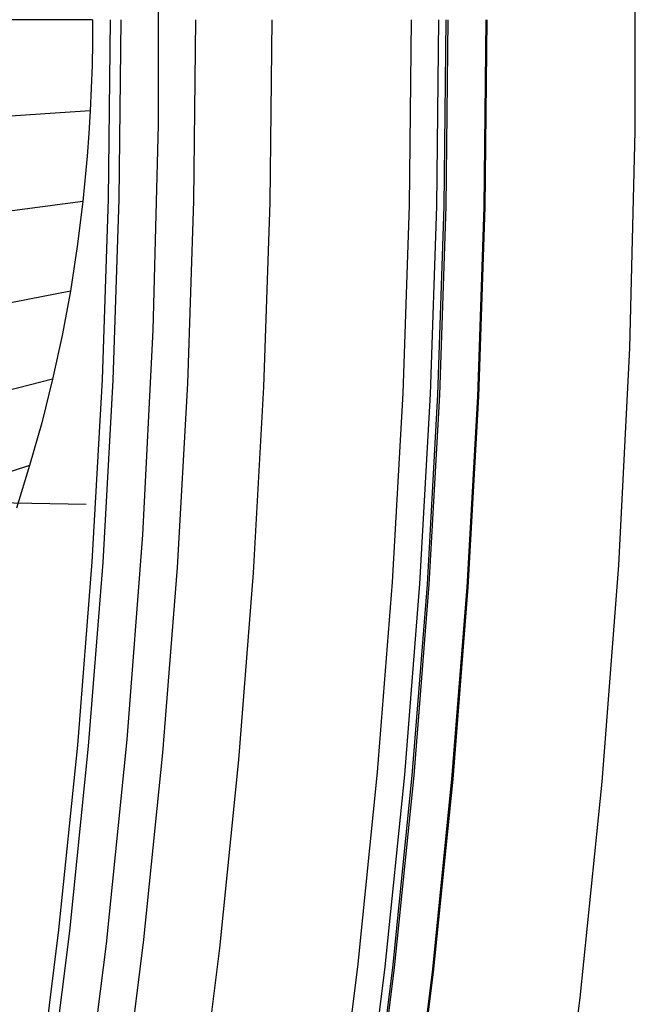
# Model space of a CAD drawing. Header units: millimetres. Extents: x -14 to 488, y -50 to 50.
# Tile 252 of 256: x 485.95 to 488.42, y -3.95 to 0. Entities that reach past the tile are written whole.
import ezdxf

# ---------------------------------------------------------------- set-up
doc = ezdxf.new("R2010")
doc.units = ezdxf.units.MM
doc.header["$MEASUREMENT"] = 0
doc.layers.add('Default', color=7, linetype='Continuous')

msp = doc.modelspace()

# ---------------------------------------------------------------- linework, layer by layer
at = {"layer": 'Default'}
for points in [[(483.6307, -13.4022), (483.9665, -12.631), (484.2823, -11.8514), (484.578, -11.0638), (484.8532, -10.269), (485.1077, -9.4672), (485.3415, -8.6592), (485.5543, -7.8453), (485.7461, -7.0263), (485.9168, -6.2026), (486.0662, -5.3747), (486.1942, -4.5433), (486.3006, -3.7089), (486.384, -2.8895), (486.4465, -2.0682), (486.4883, -1.2457), (486.5094, -0.4223), (486.5096, 0.4013)], [(483.6307, -13.4022), (483.9665, -12.631), (484.2823, -11.8514), (484.578, -11.0638), (484.8532, -10.269), (485.1077, -9.4672), (485.3415, -8.6592), (485.5543, -7.8453), (485.7461, -7.0263), (485.9168, -6.2026), (486.0662, -5.3747), (486.1942, -4.5433), (486.3006, -3.7089), (486.384, -2.8895), (486.4465, -2.0682), (486.4883, -1.2457), (486.5094, -0.4223), (486.5096, 0.4013)], [(485.7319, -13.3727), (486.0663, -12.5473), (486.3793, -11.7135), (486.6707, -10.872), (486.9401, -10.0232), (487.1876, -9.1676), (487.413, -8.306), (487.616, -7.4389), (487.7967, -6.5668), (487.9549, -5.6903), (488.0904, -4.8101), (488.2031, -3.9267), (488.2913, -3.0592), (488.3576, -2.1897), (488.4018, -1.3188), (488.4241, -0.4471), (488.4244, 0.4249)], [(485.7319, -13.3727), (486.0663, -12.5473), (486.3793, -11.7135), (486.6707, -10.872), (486.9401, -10.0232), (487.1876, -9.1676), (487.413, -8.306), (487.616, -7.4389), (487.7967, -6.5668), (487.9549, -5.6903), (488.0904, -4.8101), (488.2031, -3.9267), (488.2913, -3.0592), (488.3576, -2.1897), (488.4018, -1.3188), (488.4241, -0.4471), (488.4244, 0.4249)], [(486.3149, 0), (486.3069, -0.7194), (486.2827, -1.4449), (486.2418, -2.1761), (486.1838, -2.9124), (486.1084, -3.6533), (486.0151, -4.3982), (485.9037, -5.1466), (485.7738, -5.8978), (485.6251, -6.6513), (485.4574, -7.4064), (485.2703, -8.1623), (485.0638, -8.9185), (484.8375, -9.6742), (484.5914, -10.4286), (484.3253, -11.1811), (484.0392, -11.9308), (483.733, -12.677), (483.4067, -13.4189)], [(486.3586, 0), (486.3506, -0.7204), (486.3264, -1.4469), (486.2854, -2.179), (486.2273, -2.9163), (486.1518, -3.6582), (486.0584, -4.4041), (485.9469, -5.1535), (485.8168, -5.9058), (485.6679, -6.6603), (485.4999, -7.4164), (485.3126, -8.1733), (485.1058, -8.9305), (484.8792, -9.6872), (484.6328, -10.4427), (484.3663, -11.1961), (484.0798, -11.9469), (483.7732, -12.6941), (483.4465, -13.437)], [(486.658, 0), (486.6499, -0.727), (486.6254, -1.4602), (486.5841, -2.1991), (486.5255, -2.9432), (486.4493, -3.6919), (486.355, -4.4447), (486.2424, -5.2011), (486.1111, -5.9603), (485.9609, -6.7217), (485.7914, -7.4848), (485.6023, -8.2487), (485.3936, -9.0129), (485.1649, -9.7766), (484.9162, -10.539), (484.6473, -11.2994), (484.3582, -12.0571), (484.0487, -12.8112), (483.719, -13.5609)], [(486.9646, 0), (486.9565, -0.7338), (486.9317, -1.4739), (486.89, -2.2197), (486.8309, -2.9708), (486.7539, -3.7265), (486.6588, -4.4864), (486.5451, -5.2497), (486.4126, -6.016), (486.261, -6.7846), (486.0899, -7.5548), (485.8991, -8.3259), (485.6884, -9.0973), (485.4576, -9.8681), (485.2065, -10.6376), (484.9351, -11.4052), (484.6433, -12.1699), (484.3309, -12.9311), (483.9981, -13.6879)], [(487.524, 0), (487.5158, -0.7463), (487.4906, -1.4988), (487.4482, -2.2573), (487.388, -3.021), (487.3098, -3.7895), (487.2131, -4.5623), (487.0975, -5.3386), (486.9627, -6.1178), (486.8085, -6.8994), (486.6345, -7.6827), (486.4405, -8.4668), (486.2262, -9.2512), (485.9915, -10.0351), (485.7362, -10.8176), (485.4602, -11.5982), (485.1634, -12.3758), (484.8458, -13.1499)], [(487.6338, 0), (487.6255, -0.7487), (487.6002, -1.5037), (487.5577, -2.2646), (487.4973, -3.0309), (487.4188, -3.8019), (487.3218, -4.5772), (487.2058, -5.356), (487.0706, -6.1378), (486.9159, -6.922), (486.7413, -7.7077), (486.5467, -8.4945), (486.3317, -9.2814), (486.0963, -10.0678), (485.8401, -10.8529), (485.5632, -11.636), (485.2655, -12.4162), (484.9468, -13.1928)], [(487.664, 0), (487.6556, -0.7494), (487.6304, -1.5051), (487.5878, -2.2667), (487.5274, -3.0336), (487.4488, -3.8053), (487.3517, -4.5813), (487.2356, -5.3608), (487.1003, -6.1433), (486.9455, -6.9281), (486.7707, -7.7146), (486.5759, -8.5021), (486.3607, -9.2897), (486.1251, -10.0768), (485.8687, -10.8627), (485.5916, -11.6464), (485.2935, -12.4274), (484.9746, -13.2046)], [(487.6711, 0), (487.6628, -0.7495), (487.6375, -1.5054), (487.5949, -2.2672), (487.5345, -3.0342), (487.4559, -3.8061), (487.3588, -4.5822), (487.2427, -5.3619), (487.1073, -6.1446), (486.9524, -6.9296), (486.7777, -7.7163), (486.5828, -8.5038), (486.3676, -9.2917), (486.1319, -10.0789), (485.8755, -10.8649), (485.5982, -11.6489), (485.3002, -12.43), (484.9811, -13.2074)], [(487.824, 0), (487.8157, -0.7529), (487.7903, -1.5122), (487.7475, -2.2774), (487.6868, -3.048), (487.6079, -3.8234), (487.5103, -4.603), (487.3937, -5.3862), (487.2577, -6.1724), (487.1021, -6.961), (486.9266, -7.7512), (486.7308, -8.5424), (486.5146, -9.3337), (486.2778, -10.1246), (486.0203, -10.9142), (485.7418, -11.7016), (485.4424, -12.4863), (485.1219, -13.2672)], [(487.8282, 0), (487.8198, -0.753), (487.7945, -1.5124), (487.7516, -2.2777), (487.691, -3.0484), (487.612, -3.8238), (487.5144, -4.6035), (487.3978, -5.3869), (487.2618, -6.1732), (487.1062, -6.9618), (486.9306, -7.7522), (486.7348, -8.5434), (486.5186, -9.3349), (486.2818, -10.1258), (486.0242, -10.9155), (485.7457, -11.7031), (485.4462, -12.4878), (485.1257, -13.2689)]]:
    msp.add_lwpolyline(points, dxfattribs=at)
at = {"layer": 'Default', "extrusion": (-2.02022e-06, 1, 2.18901e-06)}
msp.add_lwpolyline([(-485.1743, 258.0769), (-486.2449, 256.9169)], dxfattribs=at)
at = {"layer": 'Default', "extrusion": (0.009089, 0.999912, -0.009629)}
msp.add_lwpolyline([(-485.1252, 258.1192), (-486.2167, 256.963)], dxfattribs=at)
at = {"layer": 'Default', "extrusion": (0.022054, 0.999511, -0.022145)}
msp.add_lwpolyline([(-484.947, 258.2944), (-486.0969, 257.1403)], dxfattribs=at)
at = {"layer": 'Default', "extrusion": (0.063234, 0.9964, -0.056463)}
msp.add_lwpolyline([(-483.8533, 259.5341), (-485.1741, 258.359)], dxfattribs=at)
at = {"layer": 'Default', "extrusion": (0.113737, 0.993511, 0)}
for points in [[(-485.4818, 20.26), (-485.4813, 20.3055), (-485.4799, 20.3514), (-485.4774, 20.3977), (-485.474, 20.4443), (-485.4696, 20.4912), (-485.4641, 20.5384), (-485.4575, 20.5857), (-485.4498, 20.6333), (-485.441, 20.681), (-485.4311, 20.7288), (-485.42, 20.7766), (-485.4078, 20.8245), (-485.3945, 20.8723), (-485.3799, 20.9201), (-485.3642, 20.9677), (-485.3473, 21.0152), (-485.3292, 21.0624), (-485.3099, 21.1094), (-485.2895, 21.156), (-485.2678, 21.2023), (-485.245, 21.2481), (-485.221, 21.2935), (-485.1959, 21.3384), (-485.1696, 21.3826), (-485.1422, 21.4263), (-485.1137, 21.4693), (-485.0841, 21.5116), (-485.0535, 21.5531), (-485.0218, 21.5938), (-484.9891, 21.6337), (-484.9555, 21.6727), (-484.9209, 21.7107), (-484.8854, 21.7478), (-484.849, 21.7838), (-484.8118, 21.8188), (-484.7738, 21.8528), (-484.7351, 21.8856), (-484.6956, 21.9173), (-484.6555, 21.9478), (-484.6147, 21.9772), (-484.5734, 22.0053), (-484.5315, 22.0323), (-484.4891, 22.058), (-484.4464, 22.0824), (-484.4032, 22.1056), (-484.3596, 22.1275), (-484.3158, 22.1482), (-484.2717, 22.1676), (-484.2274, 22.1857), (-484.183, 22.2025), (-484.1384, 22.2181), (-484.0937, 22.2324), (-484.0491, 22.2455), (-484.0044, 22.2573), (-483.9598, 22.268), (-483.9153, 22.2774), (-483.8709, 22.2856), (-483.8267, 22.2926), (-483.7827, 22.2985), (-483.7389, 22.3033), (-483.6954, 22.307), (-483.6522, 22.3096), (-483.6093, 22.3111), (-483.5668, 22.3116), (-483.5243, 22.3111), (-483.4815, 22.3096), (-483.4383, 22.307), (-483.3948, 22.3033), (-483.351, 22.2985), (-483.307, 22.2926), (-483.2628, 22.2856), (-483.2184, 22.2774), (-483.1739, 22.268), (-483.1293, 22.2573), (-483.0846, 22.2455), (-483.0399, 22.2324), (-482.9953, 22.2181), (-482.9507, 22.2025), (-482.9063, 22.1857), (-482.862, 22.1676), (-482.8179, 22.1482), (-482.774, 22.1275), (-482.7305, 22.1056), (-482.6873, 22.0824), (-482.6445, 22.058), (-482.6022, 22.0323), (-482.5603, 22.0053), (-482.519, 21.9772), (-482.4782, 21.9478), (-482.4381, 21.9173), (-482.3986, 21.8856), (-482.3599, 21.8528), (-482.3219, 21.8188), (-482.2847, 21.7838), (-482.2483, 21.7478), (-482.2128, 21.7107), (-482.1782, 21.6727), (-482.1445, 21.6337), (-482.1118, 21.5938), (-482.0802, 21.5531), (-482.0495, 21.5116), (-482.0199, 21.4693), (-481.9914, 21.4263), (-481.964, 21.3826), (-481.9378, 21.3384), (-481.9126, 21.2935), (-481.8887, 21.2481), (-481.8658, 21.2023), (-481.8442, 21.156), (-481.8237, 21.1094), (-481.8044, 21.0624), (-481.7864, 21.0152), (-481.7695, 20.9677), (-481.7537, 20.9201), (-481.7392, 20.8723), (-481.7258, 20.8245), (-481.7136, 20.7766), (-481.7026, 20.7288), (-481.6927, 20.681), (-481.6839, 20.6333), (-481.6762, 20.5857), (-481.6696, 20.5384), (-481.6641, 20.4912), (-481.6597, 20.4443), (-481.6562, 20.3977), (-481.6538, 20.3514), (-481.6524, 20.3055), (-481.6519, 20.26)], [(-481.6519, 20.26), (-481.6524, 20.2144), (-481.6538, 20.1685), (-481.6562, 20.1222), (-481.6597, 20.0756), (-481.6641, 20.0287), (-481.6696, 19.9816), (-481.6762, 19.9342), (-481.6839, 19.8866), (-481.6927, 19.8389), (-481.7026, 19.7911), (-481.7136, 19.7433), (-481.7258, 19.6954), (-481.7392, 19.6476), (-481.7537, 19.5998), (-481.7695, 19.5522), (-481.7864, 19.5048), (-481.8044, 19.4575), (-481.8237, 19.4106), (-481.8442, 19.3639), (-481.8658, 19.3176), (-481.8887, 19.2718), (-481.9126, 19.2264), (-481.9378, 19.1816), (-481.964, 19.1373), (-481.9914, 19.0936), (-482.0199, 19.0506), (-482.0495, 19.0083), (-482.0802, 18.9668), (-482.1118, 18.9261), (-482.1445, 18.8862), (-482.1782, 18.8473), (-482.2128, 18.8092), (-482.2483, 18.7722), (-482.2847, 18.7361), (-482.3219, 18.7011), (-482.3599, 18.6671), (-482.3986, 18.6343), (-482.4381, 18.6026), (-482.4782, 18.5721), (-482.519, 18.5427), (-482.5603, 18.5146), (-482.6022, 18.4876), (-482.6445, 18.462), (-482.6873, 18.4375), (-482.7305, 18.4143), (-482.774, 18.3924), (-482.8179, 18.3717), (-482.862, 18.3524), (-482.9063, 18.3342), (-482.9507, 18.3174), (-482.9953, 18.3018), (-483.0399, 18.2875), (-483.0846, 18.2744), (-483.1293, 18.2626), (-483.1739, 18.252), (-483.2184, 18.2426), (-483.2628, 18.2343), (-483.307, 18.2273), (-483.351, 18.2214), (-483.3948, 18.2166), (-483.4383, 18.2129), (-483.4815, 18.2103), (-483.5243, 18.2088), (-483.5668, 18.2083), (-483.6093, 18.2088), (-483.6522, 18.2103), (-483.6954, 18.2129), (-483.7389, 18.2166), (-483.7827, 18.2214), (-483.8267, 18.2273), (-483.8709, 18.2343), (-483.9153, 18.2426), (-483.9598, 18.252), (-484.0044, 18.2626), (-484.0491, 18.2744), (-484.0937, 18.2875), (-484.1384, 18.3018), (-484.183, 18.3174), (-484.2274, 18.3342), (-484.2717, 18.3524), (-484.3158, 18.3717), (-484.3596, 18.3924), (-484.4032, 18.4143), (-484.4464, 18.4375), (-484.4891, 18.462), (-484.5315, 18.4876), (-484.5734, 18.5146), (-484.6147, 18.5427), (-484.6555, 18.5721), (-484.6956, 18.6026), (-484.7351, 18.6343), (-484.7738, 18.6671), (-484.8118, 18.7011), (-484.849, 18.7361), (-484.8854, 18.7722), (-484.9209, 18.8092), (-484.9555, 18.8473), (-484.9891, 18.8862), (-485.0218, 18.9261), (-485.0535, 18.9668), (-485.0841, 19.0083), (-485.1137, 19.0506), (-485.1422, 19.0936), (-485.1696, 19.1373), (-485.1959, 19.1816), (-485.221, 19.2264), (-485.245, 19.2718), (-485.2678, 19.3176), (-485.2895, 19.3639), (-485.3099, 19.4106), (-485.3292, 19.4575), (-485.3473, 19.5048), (-485.3642, 19.5522), (-485.3799, 19.5998), (-485.3945, 19.6476), (-485.4078, 19.6954), (-485.42, 19.7433), (-485.4311, 19.7911), (-485.441, 19.8389), (-485.4498, 19.8866), (-485.4575, 19.9342), (-485.4641, 19.9816), (-485.4696, 20.0287), (-485.474, 20.0756), (-485.4774, 20.1222), (-485.4799, 20.1685), (-485.4813, 20.2144), (-485.4818, 20.26)]]:
    msp.add_lwpolyline(points, dxfattribs=at)
at = {"layer": 'Default'}
for points in [[(486.2449, 0, 256.9169), (486.2443, -0.0917, 256.918), (486.2424, -0.1833, 256.9212), (486.2394, -0.2749, 256.9263), (486.2352, -0.3663, 256.9331), (486.2297, -0.4574, 256.9414), (486.223, -0.5484, 256.9512), (486.2058, -0.7297, 256.9737), (486.1833, -0.9102, 256.9993), (486.1555, -1.0895, 257.0275), (486.1223, -1.2672, 257.0583), (486.0838, -1.4434, 257.0917), (486.0402, -1.6177, 257.1279), (485.9917, -1.7901, 257.167), (485.9387, -1.9603, 257.2089)], [(486.2352, -0.3663, 256.9331), (485.0732, -0.4431, 256.5116)], [(486.2058, -0.7297, 256.9737), (485.3432, -0.8429, 256.6539)], [(486.1555, -1.0895, 257.0275), (485.5858, -1.2003, 256.8153)], [(486.0838, -1.4434, 257.0917), (485.8014, -1.5153, 256.988)], [(485.9917, -1.7901, 257.167), (485.712, -1.8803, 257.0645)]]:
    msp.add_polyline3d(points, dxfattribs=at)

doc.saveas('drawing.dxf')
